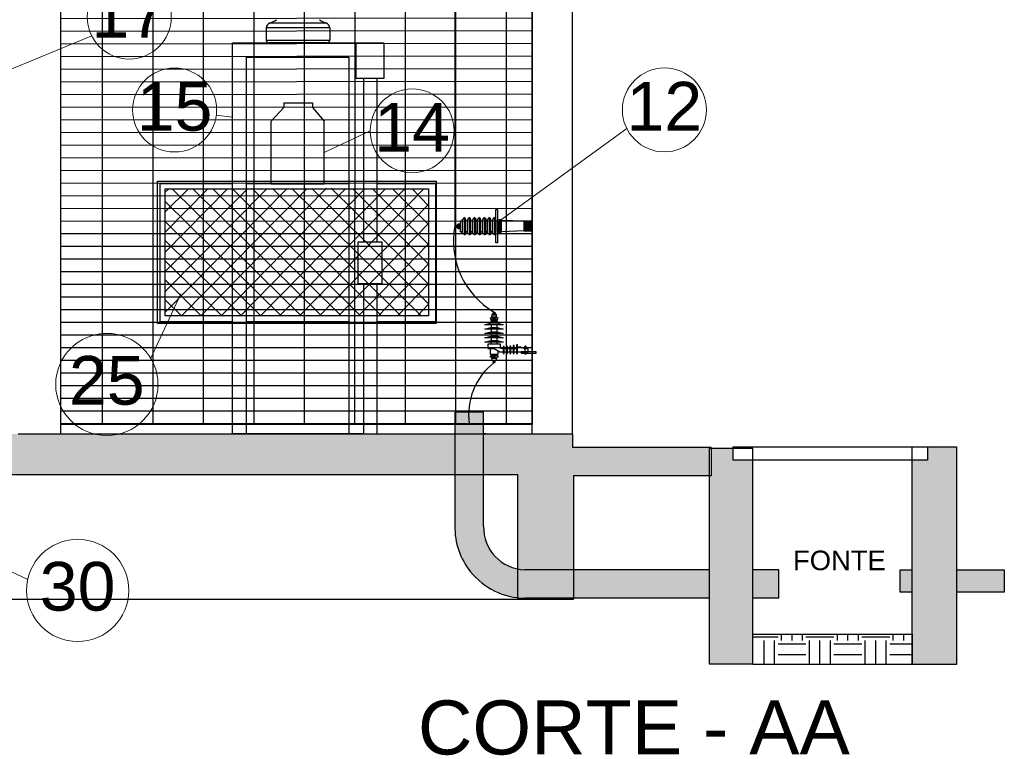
# Model space of a CAD drawing. Header units: millimetres. Extents: x 4476070 to 4476182, y -30324732 to -30324697.
# Tile 49 of 70: x 4476118.35 to 4476121.93, y -30324723.91 to -30324721.29. Entities that reach past the tile are written whole.
import ezdxf

# ---------------------------------------------------------------- set-up
doc = ezdxf.new("R2010")
doc.units = ezdxf.units.MM
doc.layers.add('BUCHA DE PASSAGEM', color=20, linetype='Continuous')
doc.layers.add('ISOLADOR TIPO PINO E SUSPENSÃO 15KV', color=151, linetype='Continuous')
doc.layers.add('EL-ARQUITETÔNICO', color=8, linetype='Continuous', lineweight=5)
doc.styles.add('ARIAL', font='arial.ttf')
doc.styles.add('PDF Arial', font='arial.ttf')

# ---------------------------------------------------------------- blocks, each defined once
blk = doc.blocks.new('PARA RAIOS')
at = {"layer": 'BUCHA DE PASSAGEM'}
for p, q in [((330.9503755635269, 99.1938004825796), (330.9446599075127, 99.19054033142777)), ((330.9446599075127, 99.19054033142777), (330.9781373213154, 99.19054033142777)), ((330.9446599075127, 99.19054033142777), (330.9446599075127, 99.16201400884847)), ((330.9446599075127, 99.18238995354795), (330.9781373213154, 99.18238995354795)), ((330.9446599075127, 99.17586965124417), (330.9781373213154, 99.17586965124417)), ((330.9609903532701, 99.18646514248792), (330.9487425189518, 99.18646514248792)), ((330.9609903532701, 99.17831476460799), (330.9487425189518, 99.17831476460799)), ((330.9609903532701, 99.17260950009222), (330.9487425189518, 99.17260950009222)), ((330.9724216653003, 99.1938004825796), (330.9503755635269, 99.1938004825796)), ((330.9609903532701, 99.19217040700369), (330.9503755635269, 99.19217040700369)), ((330.9724216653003, 99.19217040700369), (330.9609903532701, 99.19217040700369)), ((330.9748712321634, 99.18646514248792), (330.9609903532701, 99.18646514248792)), ((330.9748712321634, 99.17831476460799), (330.9609903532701, 99.17831476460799)), ((330.9748712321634, 99.17260950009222), (330.9609903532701, 99.17260950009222)), ((330.9781373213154, 99.19054033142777), (330.9724216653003, 99.1938004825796)), ((330.9781373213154, 99.19054033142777), (330.9781373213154, 99.16201400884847)), ((330.8270806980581, 99.01530720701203), (330.9168981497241, 99.04301849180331)), ((330.9087329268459, 99.11474181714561), (330.9030172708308, 99.11066662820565)), ((330.9030172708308, 99.11066662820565), (330.9128155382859, 99.09110572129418)), ((330.9168981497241, 99.09681098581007), (330.9087329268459, 99.11474181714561)), ((330.9128155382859, 99.09110572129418), (330.9209807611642, 99.08703053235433)), ((331.0104226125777, 99.07323764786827), (330.9128155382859, 99.07323764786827)), ((330.9128155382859, 99.07323764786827), (330.9128155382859, 99.05931924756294)), ((330.9128155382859, 99.05931924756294), (331.0104226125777, 99.05931924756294)), ((331.0065359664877, 99.12641226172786), (330.9168981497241, 99.12641226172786)), ((330.9168981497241, 99.12641226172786), (330.9168981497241, 99.1204470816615)), ((330.9168981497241, 99.1204470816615), (331.0065359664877, 99.1204470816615)), ((330.9250633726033, 99.09110572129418), (330.9168981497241, 99.09681098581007)), ((330.9168981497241, 99.05931924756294), (330.9168981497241, 99.04301849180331)), ((330.9168981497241, 99.04301849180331), (330.9609903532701, 99.04301849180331)), ((330.9209807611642, 99.08703053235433), (330.9609903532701, 99.08703053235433)), ((330.9609903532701, 99.09110572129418), (330.9250633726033, 99.09110572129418)), ((330.9964143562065, 99.16275813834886), (330.9266964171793, 99.16275813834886)), ((330.9266964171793, 99.16275813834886), (330.9266964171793, 99.12696738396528)), ((330.9266964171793, 99.15875385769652), (330.9961008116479, 99.15875385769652)), ((330.9266964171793, 99.13022753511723), (330.9961008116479, 99.13022753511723)), ((330.9266964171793, 99.12696738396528), (330.9964143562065, 99.12696738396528)), ((330.9446599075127, 99.16853431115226), (330.9781373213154, 99.16853431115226)), ((330.9446599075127, 99.1204470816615), (330.9446599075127, 99.09110572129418)), ((330.9446599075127, 99.11474181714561), (330.9781373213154, 99.11474181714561)), ((330.9446599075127, 99.1065914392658), (330.9781373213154, 99.1065914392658)), ((330.9446599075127, 99.10088617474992), (330.9781373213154, 99.10088617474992)), ((330.9446599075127, 99.08703053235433), (330.9446599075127, 99.07317488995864)), ((330.9446599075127, 99.0788801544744), (330.9781373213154, 99.0788801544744)), ((330.9609903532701, 99.1644591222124), (330.9487425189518, 99.1644591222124)), ((330.9487425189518, 99.11881700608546), (330.9609903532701, 99.11881700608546)), ((330.9487425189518, 99.11066662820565), (330.9609903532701, 99.11066662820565)), ((330.9487425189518, 99.10251625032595), (330.9609903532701, 99.10251625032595)), ((330.9487425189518, 99.09681098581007), (330.9609903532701, 99.09681098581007)), ((330.9609903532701, 99.08295534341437), (330.9487425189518, 99.08295534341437)), ((330.9609903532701, 99.07480496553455), (330.9487425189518, 99.07480496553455)), ((330.9748712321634, 99.1644591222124), (330.9609903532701, 99.1644591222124)), ((330.9609903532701, 99.11881700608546), (330.9748712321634, 99.11881700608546)), ((330.9609903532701, 99.11066662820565), (330.9748712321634, 99.11066662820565)), ((330.9609903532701, 99.10251625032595), (330.9748712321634, 99.10251625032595)), ((330.9609903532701, 99.09681098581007), (330.9748712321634, 99.09681098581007)), ((330.9985503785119, 99.09110572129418), (330.9609903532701, 99.09110572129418)), ((330.9609903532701, 99.08703053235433), (331.0042660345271, 99.08703053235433)), ((330.9748712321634, 99.08295534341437), (330.9609903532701, 99.08295534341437)), ((330.9748712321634, 99.07480496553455), (330.9609903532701, 99.07480496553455)), ((330.9609903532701, 99.04301849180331), (331.0042660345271, 99.04301849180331)), ((330.9781373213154, 99.1204470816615), (330.9781373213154, 99.09110572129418)), ((330.9781373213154, 99.08703053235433), (330.9781373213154, 99.07317488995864)), ((330.9964143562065, 99.12696738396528), (330.9964143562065, 99.16275813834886)), ((331.0067156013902, 99.09681098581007), (330.9985503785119, 99.09110572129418)), ((331.0042660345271, 99.08703053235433), (331.0107982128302, 99.09110572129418)), ((331.0042660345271, 99.04301849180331), (331.0042660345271, 99.05931924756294)), ((331.0042660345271, 99.04301849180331), (331.0957165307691, 99.01530720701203)), ((331.0065359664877, 99.1204470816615), (331.0065359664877, 99.12641226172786)), ((331.0140643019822, 99.11474181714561), (331.0067156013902, 99.09681098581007)), ((331.0104226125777, 99.05931924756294), (331.0104226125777, 99.07323764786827)), ((331.0107982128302, 99.09110572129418), (331.0205964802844, 99.11066662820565)), ((331.0205964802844, 99.11066662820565), (331.0140643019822, 99.11474181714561)), ((330.9609903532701, 99.01530720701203), (330.8270806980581, 99.01530720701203)), ((330.8270806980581, 98.95336433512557), (330.9168981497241, 98.9778154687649)), ((330.9609903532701, 98.95336433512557), (330.8270806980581, 98.95336433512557)), ((330.8270806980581, 98.88816131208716), (330.9168981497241, 98.91342748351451)), ((330.9609903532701, 98.88816131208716), (330.8270806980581, 98.88816131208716)), ((330.9168981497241, 99.01530720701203), (330.9168981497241, 98.9778154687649)), ((330.9168981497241, 98.9778154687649), (330.9609903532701, 98.9778154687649)), ((330.9168981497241, 98.95336433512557), (330.9168981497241, 98.91342748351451)), ((330.9168981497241, 98.91342748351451), (330.9609903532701, 98.91342748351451)), ((330.9168981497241, 98.88816131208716), (330.9168981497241, 98.84985453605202)), ((331.0957165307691, 99.01530720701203), (330.9609903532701, 99.01530720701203)), ((330.9609903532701, 98.9778154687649), (331.0042660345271, 98.9778154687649)), ((331.0957165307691, 98.95336433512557), (330.9609903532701, 98.95336433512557)), ((330.9609903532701, 98.91342748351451), (331.0042660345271, 98.91342748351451)), ((331.0957165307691, 98.88816131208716), (330.9609903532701, 98.88816131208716)), ((331.0042660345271, 98.9778154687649), (331.0042660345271, 99.01530720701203)), ((331.0042660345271, 98.9778154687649), (331.0957165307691, 98.95336433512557)), ((331.0042660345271, 98.91342748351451), (331.0042660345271, 98.95336433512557)), ((331.0042660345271, 98.91342748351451), (331.0957165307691, 98.88816131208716)), ((331.0042660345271, 98.84985453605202), (331.0042660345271, 98.88816131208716)), ((330.8270806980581, 98.82458836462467), (330.9168981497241, 98.84985453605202)), ((330.9609903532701, 98.82458836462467), (330.8270806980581, 98.82458836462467)), ((330.8270806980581, 98.76101541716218), (330.9168981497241, 98.78628158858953)), ((330.9609903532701, 98.76101541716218), (330.8270806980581, 98.76101541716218)), ((330.9168981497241, 98.84985453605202), (330.9609903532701, 98.84985453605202)), ((330.9168981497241, 98.82458836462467), (330.9168981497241, 98.78628158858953)), ((330.9168981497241, 98.78628158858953), (330.9609903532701, 98.78628158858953)), ((330.9168981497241, 98.73248909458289), (330.9168981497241, 98.76101541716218)), ((330.9609903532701, 98.84985453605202), (331.0042660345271, 98.84985453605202)), ((331.0957165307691, 98.82458836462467), (330.9609903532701, 98.82458836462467)), ((330.9609903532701, 98.78628158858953), (331.0042660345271, 98.78628158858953)), ((331.0957165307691, 98.76101541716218), (330.9609903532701, 98.76101541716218)), ((331.0042660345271, 98.84985453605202), (331.0957165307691, 98.82458836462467)), ((331.0042660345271, 98.78628158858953), (331.0042660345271, 98.82458836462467)), ((331.0042660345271, 98.78628158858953), (331.0957165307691, 98.76101541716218)), ((331.0042660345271, 98.73248909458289), (331.0042660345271, 98.76101541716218)), ((331.0540738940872, 98.73248909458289), (330.86872333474, 98.73248909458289)), ((330.86872333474, 98.66891614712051), (330.9609903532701, 98.66891614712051)), ((330.9030172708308, 98.66891614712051), (330.9030172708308, 98.58578229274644)), ((330.9609903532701, 98.66891614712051), (331.0426425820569, 98.62327403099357)), ((331.0205964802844, 98.58578229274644), (331.0205964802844, 98.63549959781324)), ((331.0426425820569, 98.62327403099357), (331.094083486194, 98.62327403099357)), ((331.0540738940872, 98.66891614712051), (331.0540738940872, 98.73248909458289)), ((331.094083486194, 98.66891614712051), (331.0540738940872, 98.66891614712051)), ((331.1060357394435, 98.69696974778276), (331.094083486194, 98.69696974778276)), ((331.094083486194, 98.69696974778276), (331.094083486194, 98.59556274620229)), ((331.1060357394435, 98.59556274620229), (331.1060357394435, 98.69696974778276)), ((331.1063313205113, 98.66891614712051), (331.1422583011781, 98.66891614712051)), ((331.1063313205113, 98.62327403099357), (331.1422583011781, 98.62327403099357)), ((331.1542105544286, 98.6989584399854), (331.1422583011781, 98.6989584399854)), ((331.1422583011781, 98.6989584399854), (331.1422583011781, 98.59556274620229)), ((331.1536896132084, 98.66891614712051), (331.1920661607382, 98.66891614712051)), ((331.1536896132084, 98.62327403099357), (331.1920661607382, 98.62327403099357)), ((331.1542105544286, 98.59556274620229), (331.1542105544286, 98.6989584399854)), ((331.2060090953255, 98.70492451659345), (331.1920661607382, 98.70492451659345)), ((331.1920661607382, 98.70492451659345), (331.1920661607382, 98.59556274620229)), ((331.2059470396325, 98.66891614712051), (331.2394244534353, 98.66891614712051)), ((331.2059470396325, 98.62327403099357), (331.2394244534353, 98.62327403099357)), ((331.2060090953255, 98.59556274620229), (331.2060090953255, 98.70492451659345)), ((331.2533673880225, 98.71287928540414), (331.2394244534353, 98.71287928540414)), ((331.2394244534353, 98.71287928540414), (331.2394244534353, 98.59556274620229)), ((331.2533053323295, 98.66891614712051), (331.2892323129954, 98.66891614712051)), ((331.2533053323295, 98.62327403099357), (331.2892323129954, 98.62327403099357)), ((331.2533673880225, 98.59556274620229), (331.2533673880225, 98.71287928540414)), ((331.3031768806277, 98.72282274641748), (331.2892323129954, 98.72282274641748)), ((331.2892323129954, 98.72282274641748), (331.2892323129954, 98.59556274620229)), ((331.3031131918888, 98.69499735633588), (331.3447558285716, 98.69499735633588)), ((331.3031131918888, 98.62327403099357), (331.4566193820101, 98.62327403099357)), ((331.3031768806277, 98.59556274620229), (331.3031768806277, 98.72282274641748)), ((331.3447558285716, 98.69499735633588), (331.4068115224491, 98.66565599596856)), ((331.4762159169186, 98.6191988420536), (331.3570036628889, 98.6191988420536)), ((331.3570036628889, 98.6191988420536), (331.3570036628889, 98.60371312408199)), ((331.3570036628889, 98.60371312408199), (331.5758316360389, 98.60371312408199)), ((331.3904810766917, 98.6754364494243), (331.448454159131, 98.6754364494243)), ((331.3945636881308, 98.68521690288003), (331.3970132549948, 98.68929209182)), ((331.3945636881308, 98.6754364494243), (331.3945636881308, 98.68521690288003)), ((331.3970132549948, 98.68929209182), (331.4010958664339, 98.68929209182)), ((331.3986462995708, 98.60126801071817), (331.4108941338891, 98.59148755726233)), ((331.4010958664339, 98.68929209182), (331.4166097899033, 98.68929209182)), ((331.4051784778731, 98.68929209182), (331.4027289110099, 98.68929209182)), ((331.4068115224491, 98.68521690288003), (331.4051784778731, 98.68929209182)), ((331.4084445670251, 98.68929209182), (331.4068115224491, 98.68521690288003)), ((331.4068115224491, 98.6754364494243), (331.4068115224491, 98.68521690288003)), ((331.4566193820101, 98.66565599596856), (331.4068115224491, 98.66565599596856)), ((331.4068115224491, 98.66565599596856), (331.4068115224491, 98.62327403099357)), ((331.4108941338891, 98.69744246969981), (331.4084445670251, 98.69907254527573)), ((331.4084445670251, 98.69907254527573), (331.4108941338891, 98.69907254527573)), ((331.4108941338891, 98.69499735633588), (331.4084445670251, 98.69499735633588)), ((331.4084445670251, 98.69499735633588), (331.4108941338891, 98.69336728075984)), ((331.4108941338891, 98.69092216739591), (331.4084445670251, 98.69092216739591)), ((331.4084445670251, 98.69092216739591), (331.4108941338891, 98.68929209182)), ((331.4108941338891, 98.68929209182), (331.4084445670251, 98.68929209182)), ((331.4125271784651, 98.70314773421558), (331.4108941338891, 98.70070262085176)), ((331.4108941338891, 98.70070262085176), (331.4108941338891, 98.69907254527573)), ((331.4166097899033, 98.69907254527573), (331.4108941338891, 98.69907254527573)), ((331.4108941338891, 98.69907254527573), (331.4264080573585, 98.69092216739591)), ((331.4108941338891, 98.69907254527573), (331.4125271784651, 98.69907254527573)), ((331.4108941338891, 98.69499735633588), (331.4108941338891, 98.69744246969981)), ((331.4264080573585, 98.68929209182), (331.4108941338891, 98.69744246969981)), ((331.4247750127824, 98.68929209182), (331.4108941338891, 98.69499735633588)), ((331.4108941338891, 98.69336728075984), (331.4108941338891, 98.69092216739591)), ((331.4206924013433, 98.68929209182), (331.4108941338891, 98.69336728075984)), ((331.4149767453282, 98.68929209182), (331.4108941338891, 98.69092216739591)), ((331.4108941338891, 98.68929209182), (331.4108941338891, 98.68929209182)), ((331.4125271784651, 98.68929209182), (331.4108941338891, 98.68929209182)), ((331.4166097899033, 98.70314773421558), (331.4125271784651, 98.70314773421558)), ((331.4125271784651, 98.69907254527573), (331.4264080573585, 98.69336728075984)), ((331.4247750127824, 98.70314773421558), (331.4166097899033, 98.70314773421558)), ((331.4264080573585, 98.69499735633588), (331.4166097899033, 98.69907254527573)), ((331.4166097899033, 98.69907254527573), (331.4264080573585, 98.69907254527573)), ((331.4166097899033, 98.68929209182), (331.4370228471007, 98.68929209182)), ((331.4264080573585, 98.69744246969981), (331.4206924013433, 98.69907254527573)), ((331.4247750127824, 98.70070262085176), (331.4247750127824, 98.70314773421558)), ((331.4264080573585, 98.70070262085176), (331.4247750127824, 98.70070262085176)), ((331.4288576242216, 98.68929209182), (331.4247750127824, 98.68929209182)), ((331.4264080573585, 98.69907254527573), (331.4264080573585, 98.70070262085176)), ((331.4264080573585, 98.69744246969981), (331.4264080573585, 98.69907254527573)), ((331.4264080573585, 98.69907254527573), (331.4288576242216, 98.69907254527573)), ((331.4264080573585, 98.69499735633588), (331.4264080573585, 98.69744246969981)), ((331.4264080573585, 98.69336728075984), (331.4264080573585, 98.69499735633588)), ((331.4264080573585, 98.69092216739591), (331.4264080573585, 98.69336728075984)), ((331.4264080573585, 98.69336728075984), (331.4288576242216, 98.69336728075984)), ((331.4264080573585, 98.69092216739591), (331.4264080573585, 98.68929209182)), ((331.4264080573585, 98.68929209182), (331.4288576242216, 98.68929209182)), ((331.4264080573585, 98.68929209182), (331.4264080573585, 98.68929209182)), ((331.4264080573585, 98.59148755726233), (331.4386558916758, 98.60126801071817)), ((331.4329402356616, 98.68929209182), (331.4288576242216, 98.68929209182)), ((331.4288576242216, 98.68929209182), (331.4288576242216, 98.68521690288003)), ((331.4288576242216, 98.68521690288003), (331.4288576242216, 98.68929209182)), ((331.4288576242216, 98.6754364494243), (331.4288576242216, 98.68521690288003)), ((331.4370228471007, 98.68929209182), (331.4386558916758, 98.68929209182)), ((331.4386558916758, 98.68929209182), (331.4402889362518, 98.68521690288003)), ((331.4402889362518, 98.68521690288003), (331.4402889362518, 98.6754364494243)), ((331.448454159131, 98.6754364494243), (331.448454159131, 98.66728607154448)), ((331.4566193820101, 98.62327403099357), (331.4566193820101, 98.66565599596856)), ((331.5758316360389, 98.6191988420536), (331.4762159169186, 98.6191988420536)), ((331.5758316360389, 98.60371312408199), (331.5758316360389, 98.6191988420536)), ((330.9030172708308, 98.58578229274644), (331.0205964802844, 98.58578229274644)), ((330.9030172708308, 98.54829055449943), (330.9128155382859, 98.56948153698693)), ((330.9087329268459, 98.5458454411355), (330.9030172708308, 98.54829055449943)), ((330.9168981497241, 98.56214619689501), (330.9087329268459, 98.5458454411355)), ((330.9128155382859, 98.56948153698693), (330.9209807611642, 98.57355672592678)), ((330.9250633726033, 98.5678514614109), (330.9168981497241, 98.56214619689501)), ((331.0065359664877, 98.5395850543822), (330.9168981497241, 98.5395850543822)), ((330.9168981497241, 98.5395850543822), (330.9168981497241, 98.53361987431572)), ((330.9168981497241, 98.53361987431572), (331.0065359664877, 98.53361987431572)), ((330.9209807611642, 98.57355672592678), (330.9609903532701, 98.57355672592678)), ((330.9609903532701, 98.5678514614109), (330.9250633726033, 98.5678514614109)), ((330.9964143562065, 98.53237531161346), (330.9266964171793, 98.53237531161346)), ((330.9266964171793, 98.53237531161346), (330.9266964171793, 98.49857324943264)), ((330.9266964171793, 98.52791460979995), (330.9961008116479, 98.52791460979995)), ((330.9266964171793, 98.50020332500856), (330.9961008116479, 98.50020332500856)), ((330.9266964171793, 98.49857324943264), (330.9964143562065, 98.49857324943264)), ((330.9446599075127, 98.57355672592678), (330.9446599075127, 98.58578229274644)), ((330.9446599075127, 98.58007702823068), (330.9781373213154, 98.58007702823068)), ((330.9446599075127, 98.54014017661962), (330.9446599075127, 98.5678514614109)), ((330.9446599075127, 98.55970108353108), (330.9781373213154, 98.55970108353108)), ((330.9446599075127, 98.55399581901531), (330.9781373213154, 98.55399581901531)), ((330.9446599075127, 98.5458454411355), (330.9781373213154, 98.5458454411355)), ((330.9446599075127, 98.49857324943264), (330.9446599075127, 98.47004692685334)), ((330.9446599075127, 98.49205294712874), (330.9781373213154, 98.49205294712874)), ((330.9446599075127, 98.48471760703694), (330.9781373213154, 98.48471760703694)), ((330.9446599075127, 98.47819730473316), (330.9781373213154, 98.47819730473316)), ((330.9446599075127, 98.47004692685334), (330.9503755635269, 98.46434166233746)), ((330.9446599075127, 98.47004692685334), (330.9781373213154, 98.47004692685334)), ((330.9487425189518, 98.58578229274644), (330.9609903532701, 98.58578229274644)), ((330.9487425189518, 98.57763191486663), (330.9609903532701, 98.57763191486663)), ((330.9487425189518, 98.56377627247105), (330.9609903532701, 98.56377627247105)), ((330.9487425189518, 98.55562589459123), (330.9609903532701, 98.55562589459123)), ((330.9487425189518, 98.54992063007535), (330.9609903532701, 98.54992063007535)), ((330.9609903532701, 98.54177025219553), (330.9487425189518, 98.54177025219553)), ((330.9487425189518, 98.4961281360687), (330.9609903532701, 98.4961281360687)), ((330.9487425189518, 98.48797775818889), (330.9609903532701, 98.48797775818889)), ((330.9487425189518, 98.48227249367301), (330.9609903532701, 98.48227249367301)), ((330.9487425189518, 98.4741221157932), (330.9609903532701, 98.4741221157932)), ((330.9609903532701, 98.46841685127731), (330.9503755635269, 98.46841685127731)), ((330.9503755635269, 98.46434166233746), (330.9724216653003, 98.46434166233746)), ((330.9609903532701, 98.58578229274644), (330.9748712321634, 98.58578229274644)), ((330.9609903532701, 98.57763191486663), (330.9748712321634, 98.57763191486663)), ((330.9609903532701, 98.57355672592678), (331.0042660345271, 98.57355672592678)), ((330.9985503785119, 98.5678514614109), (330.9609903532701, 98.5678514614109)), ((330.9609903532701, 98.56377627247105), (330.9748712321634, 98.56377627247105)), ((330.9609903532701, 98.55562589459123), (330.9748712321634, 98.55562589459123)), ((330.9609903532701, 98.54992063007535), (330.9748712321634, 98.54992063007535)), ((330.9748712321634, 98.54177025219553), (330.9609903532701, 98.54177025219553)), ((330.9609903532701, 98.4961281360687), (330.9748712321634, 98.4961281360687)), ((330.9609903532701, 98.48797775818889), (330.9748712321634, 98.48797775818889)), ((330.9609903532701, 98.48227249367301), (330.9748712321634, 98.48227249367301)), ((330.9609903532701, 98.4741221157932), (330.9748712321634, 98.4741221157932)), ((330.9724216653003, 98.46841685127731), (330.9609903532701, 98.46841685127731)), ((330.9724216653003, 98.46434166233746), (330.9781373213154, 98.47004692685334)), ((330.9781373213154, 98.57355672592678), (330.9781373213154, 98.58578229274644)), ((330.9781373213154, 98.54014017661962), (330.9781373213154, 98.5678514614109)), ((330.9781373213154, 98.47004692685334), (330.9781373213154, 98.49857324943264)), ((330.9964143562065, 98.49857324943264), (330.9964143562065, 98.53237531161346)), ((331.0067156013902, 98.56214619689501), (330.9985503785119, 98.5678514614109)), ((331.0042660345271, 98.57355672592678), (331.0107982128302, 98.56948153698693)), ((331.0065359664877, 98.53361987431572), (331.0065359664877, 98.5395850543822)), ((331.0140643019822, 98.5458454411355), (331.0067156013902, 98.56214619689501)), ((331.0107982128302, 98.56948153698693), (331.0205964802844, 98.54829055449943)), ((331.0205964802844, 98.54829055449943), (331.0140643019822, 98.5458454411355)), ((331.094083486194, 98.59556274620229), (331.1060357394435, 98.59556274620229)), ((331.1422583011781, 98.59556274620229), (331.1542105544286, 98.59556274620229)), ((331.1920661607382, 98.59556274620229), (331.2060090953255, 98.59556274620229)), ((331.2394244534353, 98.59556274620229), (331.2533673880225, 98.59556274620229)), ((331.2892323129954, 98.59556274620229), (331.3031768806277, 98.59556274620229)), ((331.4108941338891, 98.59148755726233), (331.4264080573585, 98.59148755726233))]:
    blk.add_line(p, q, dxfattribs=at)
blk.add_lwpolyline([(330.86872333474, 98.73248909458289), (330.86872333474, 98.66891614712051)], dxfattribs=at)

msp = doc.modelspace()

# ---------------------------------------------------------------- hatches: boundary and pattern name
at = {"true_color": 0x000000}
h = msp.add_hatch(dxfattribs=at)
h.set_pattern_fill('AR-CONC', color=18, scale=0.0006999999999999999)
h.set_pattern_definition([(49.99999999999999, (-14.41646543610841, -13.54710285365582), (0.1275292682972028, -0.01115735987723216), [0.013335, -0.146685]), (355, (-14.41646543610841, -13.54710285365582), (-0.02467039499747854, 0.1337397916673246), [0.010668, -0.117348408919]), (100.4514447, (-14.40583803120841, -13.54803263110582), (0.1028588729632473, 0.1225824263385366), [0.01133300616, -0.12466317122]), (46.18420000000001, (-14.41646543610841, -13.51154285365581), (0.1897553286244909, -0.029429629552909), [0.0200025, -0.2200275]), (96.63555760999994, (-14.40065250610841, -13.51399530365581), (0.1661828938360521, 0.1731982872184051), [0.016999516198, -0.186994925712]), (351.1841511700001, (-14.41646543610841, -13.51154285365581), (0.1661828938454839, 0.1731982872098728), [0.016001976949, -0.176021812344]), (21, (-14.39868543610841, -13.52043285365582), (0.1061300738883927, -0.07158563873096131), [0.013335, -0.146685]), (326.0000000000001, (-14.39868543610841, -13.52043285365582), (0.04326141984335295, 0.1289315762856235), [0.010668, -0.117348]), (71.45144499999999, (-14.38984126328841, -13.52639832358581), (0.1493914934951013, 0.05734593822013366), [0.01133300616, -0.12466295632]), (37.50000000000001, (-14.41646543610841, -13.54710285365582), (0.002162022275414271, 0.05918852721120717), [0, -0.1159256, 0, -0.119126, 0, -0.1177925]), (7.499999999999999, (-14.41646543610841, -13.54710285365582), (0.04677376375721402, 0.07012640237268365), [0, -0.06791959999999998, 0, -0.1132586, 0, -0.0448945]), (327.5, (-14.45611483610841, -13.54710285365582), (0.09491341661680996, -0.00401012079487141), [0, -0.04444999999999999, 0, -0.138684, 0, -0.184023]), (317.5, (-14.47389483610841, -13.54710285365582), (0.1036904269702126, 0.01779854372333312), [0, -0.05778499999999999, 0, -0.09210039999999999, 0, -0.130683])])
h.paths.add_polyline_path([(4476114.165919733, -30324722.80989517), (4476114.165919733, -30324722.7961372), (4476114.157542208, -30324722.7961372), (4476114.005245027, -30324722.7961372), (4476114.005245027, -30324722.84473463), (4476113.501762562, -30324722.84473463), (4476113.501762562, -30324722.94837536), (4476114.006818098, -30324722.94837536), (4476114.006818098, -30324722.96833315), (4476114.016372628, -30324722.96833315, 0.4142135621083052)])
h.paths.add_polyline_path([(4476114.213397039, -30324722.9760969, -0.2226329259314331), (4476114.016372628, -30324723.07205958), (4476114.006818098, -30324723.07205958), (4476114.006818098, -30324723.39714896), (4476114.213397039, -30324723.39714896)])
h.paths.add_polyline_path([(4476118.061542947, -30324722.7961372), (4476116.362629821, -30324722.7961372), (4476116.323510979, -30324722.7961372), (4476116.068654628, -30324722.7961372), (4476114.270725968, -30324722.7961372), (4476114.270725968, -30324722.80989517, -0.1373940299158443), (4476114.235184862, -30324722.94460473), (4476118.061542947, -30324722.94460473)])
h.paths.add_polyline_path([(4476119.93067724, -30324722.7961372), (4476118.342308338, -30324722.7961372), (4476118.061542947, -30324722.7961372), (4476118.061542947, -30324722.94460473), (4476119.93067724, -30324722.94460473)])
h.paths.add_polyline_path([(4476120.856420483, -30324722.8451798), (4476120.359280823, -30324722.8451798), (4476120.359280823, -30324722.7961372), (4476120.035483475, -30324722.7961372), (4476120.035483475, -30324722.94460473), (4476120.159320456, -30324722.94460473), (4476120.159320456, -30324723.28739554, 0.04206364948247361), (4476120.18503058, -30324723.29031159), (4476120.362594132, -30324723.29031159), (4476120.362594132, -30324722.94815304), (4476120.856420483, -30324722.94815304)])
h.paths.add_polyline_path([(4476121.014838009, -30324722.89194703), (4476120.944018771, -30324722.89194703), (4476120.944018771, -30324722.84911766), (4476120.863518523, -30324722.84911766), (4476120.863518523, -30324722.94815304), (4476120.856420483, -30324722.94815304), (4476120.856420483, -30324723.63309868), (4476121.014838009, -30324723.63309868), (4476121.014838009, -30324723.52509395)])
h.paths.add_polyline_path([(4476121.756588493, -30324722.84352997), (4476121.650365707, -30324722.84352997), (4476121.650365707, -30324722.89194703), (4476121.59445578, -30324722.89194703), (4476121.59445578, -30324723.63496124), (4476121.756588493, -30324723.63496124)])
h.paths.add_polyline_path([(4476120.359280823, -30324719.63731797), (4476120.359280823, -30324719.54441171), (4476113.801427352, -30324719.67677375), (4476113.801427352, -30324719.76968001)])
at = {"true_color": 0x000000, "transparency": 33554508}
h = msp.add_hatch(dxfattribs=at)
h.set_pattern_fill('GRATE', color=18, scale=0.058)
h.set_pattern_definition([(0, (-6.382445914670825, -15.46672412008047), (0, 0.0460375), []), (90, (-6.382445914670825, -15.46672412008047), (-0.18415, 1.127593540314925e-17), [])])
h.paths.add_polyline_path([(4476118.497550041, -30324722.76152899), (4476120.212207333, -30324722.76152899), (4476120.212207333, -30324719.64440025), (4476118.498248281, -30324719.67899437)])
at = {"true_color": 0x636466, "transparency": 33554493}
h = msp.add_hatch(color=251, dxfattribs=at)
h.dxf.hatch_style = 1
h.paths.add_polyline_path([(4476114.213397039, -30324722.9760969), (4476114.213397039, -30324722.94460473), (4476114.235184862, -30324722.94460473, 0.137394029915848), (4476114.270725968, -30324722.80989517), (4476114.270725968, -30324722.7961372), (4476114.184743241, -30324722.7961372), (4476114.184743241, -30324721.78440819), (4476114.165919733, -30324721.78440819), (4476114.165919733, -30324722.80989517, -0.414213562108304), (4476114.016372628, -30324722.96833315), (4476113.407948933, -30324722.96833315), (4476113.407948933, -30324723.07205958), (4476114.016372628, -30324723.07205958, 0.222632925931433)])
h.paths.add_polyline_path([(4476114.270725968, -30324721.78440819), (4476114.184743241, -30324721.78440819), (4476114.184743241, -30324722.7961372), (4476114.270725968, -30324722.7961372)], flags=17)
h.paths.add_polyline_path([(4476120.035483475, -30324722.94460473), (4476119.93067724, -30324722.94460473), (4476119.93067724, -30324723.13187361, 0.1754051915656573), (4476119.988006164, -30324723.29807535, 0.1965874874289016), (4476120.159320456, -30324723.39236405), (4476120.159320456, -30324723.28739554, -0.3657768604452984), (4476120.035483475, -30324723.13187361)])
h.paths.add_polyline_path([(4476120.035483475, -30324722.7961372), (4476119.93067724, -30324722.7961372), (4476119.93067724, -30324722.94460473), (4476120.035483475, -30324722.94460473)])
h.paths.add_polyline_path([(4476120.035483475, -30324722.76152899), (4476119.93067724, -30324722.76152899), (4476119.93067724, -30324722.7961372), (4476120.035483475, -30324722.7961372)])
h.paths.add_polyline_path([(4476120.035483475, -30324722.71737478), (4476119.93067724, -30324722.71737478), (4476119.93067724, -30324722.76152899), (4476120.035483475, -30324722.76152899)])
h.paths.add_polyline_path([(4476120.856420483, -30324723.29031159), (4476120.362594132, -30324723.29031159), (4476120.362594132, -30324723.39403802), (4476120.856420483, -30324723.39403802)])
h.paths.add_polyline_path([(4476120.362594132, -30324723.29031159), (4476120.18503058, -30324723.29031159, -0.0420636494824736), (4476120.159320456, -30324723.28739554), (4476120.159320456, -30324723.39236405, 0.02495331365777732), (4476120.185030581, -30324723.39403802), (4476120.362594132, -30324723.39403802)])
h.paths.add_polyline_path([(4476121.109269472, -30324723.29031159), (4476121.014838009, -30324723.29031159), (4476121.014838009, -30324723.39403802), (4476121.109269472, -30324723.39403802)])
h.paths.add_polyline_path([(4476121.59445578, -30324723.29031159), (4476121.551743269, -30324723.29031159), (4476121.551743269, -30324723.37224523), (4476121.59445578, -30324723.37224523)])
h.paths.add_polyline_path([(4476121.930085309, -30324723.29031159), (4476121.756588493, -30324723.29031159), (4476121.756588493, -30324723.37224523), (4476121.930085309, -30324723.37224523)])
h = msp.add_hatch()
h.set_pattern_fill('EARTH', color=256, scale=0.016)
h.set_pattern_definition([(0, (-14.41646543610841, -13.54710285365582), (0.1016, 0.1016), [0.1016, -0.1016]), (0, (-14.41646543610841, -13.50900285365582), (0.1016, 0.1016), [0.1016, -0.1016]), (0, (-14.41646543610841, -13.47090285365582), (0.1016, 0.1016), [0.1016, -0.1016]), (90, (-14.40376543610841, -13.45820285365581), (-0.1016, 0.1016), [0.1016, -0.1016]), (90, (-14.36566543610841, -13.45820285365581), (-0.1016, 0.1016), [0.1016, -0.1016]), (90, (-14.32756543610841, -13.45820285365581), (-0.1016, 0.1016), [0.1016, -0.1016])])
h.paths.add_polyline_path([(4476121.014838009, -30324723.52509395), (4476121.014838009, -30324723.63496124), (4476121.59445578, -30324723.63496124), (4476121.59445578, -30324723.52509395)])

# ---------------------------------------------------------------- linework, layer by layer
at = {"color": 18, "true_color": 0x000000}
for p, q in [((4476120.359280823, -30324722.7961372), (4476120.359280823, -30324719.54441171)), ((4476120.212207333, -30324722.7961372), (4476120.212207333, -30324719.64440025)), ((4476118.497550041, -30324722.7961372), (4476118.497550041, -30324719.67900846)), ((4476119.64737688, -30324721.50220121), (4476119.64737688, -30324722.09765029)), ((4476119.262805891, -30324721.65780202), (4476119.308971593, -30324721.60762136)), ((4476119.308971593, -30324721.59098757), (4476119.412226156, -30324721.59098757)), ((4476119.308971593, -30324721.59098757), (4476119.308971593, -30324721.60762136)), ((4476119.412226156, -30324721.59098757), (4476119.412226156, -30324721.60762136)), ((4476119.412226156, -30324721.60762136), (4476119.454746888, -30324721.65780202)), ((4476119.262805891, -30324721.88549479), (4476119.262805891, -30324721.65780202)), ((4476119.454746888, -30324721.88549479), (4476119.454746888, -30324721.65780202)), ((4476119.262805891, -30324721.88549479), (4476119.454746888, -30324721.88549479)), ((4476119.64737688, -30324722.24790219), (4476119.64737688, -30324722.7961372)), ((4476119.93067724, -30324722.71737478), (4476119.93067724, -30324723.13187361)), ((4476120.035483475, -30324722.71737478), (4476119.93067724, -30324722.71737478)), ((4476120.035483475, -30324723.1318736), (4476120.035483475, -30324722.71737478)), ((4476118.342308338, -30324722.7961372), (4476120.359280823, -30324722.7961372)), ((4476120.043861, -30324722.7961372), (4476120.035483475, -30324722.7961372)), ((4476120.359280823, -30324722.7961372), (4476120.359280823, -30324722.8451798)), ((4476120.863518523, -30324722.8451798), (4476120.359280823, -30324722.8451798)), ((4476120.863518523, -30324722.8451798), (4476120.863518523, -30324722.94815304)), ((4476120.159320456, -30324722.94460473), (4476114.213397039, -30324722.94460473)), ((4476120.159320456, -30324723.39776802), (4476120.159320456, -30324722.94460473)), ((4476120.863518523, -30324722.94815304), (4476120.362594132, -30324722.94815304)), ((4476120.362594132, -30324722.94815304), (4476120.362594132, -30324723.39776802)), ((4476120.856420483, -30324723.29031159), (4476120.18503058, -30324723.29031159)), ((4476121.109269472, -30324723.29031159), (4476121.014838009, -30324723.29031159)), ((4476121.109269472, -30324723.39403802), (4476121.109269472, -30324723.29031159)), ((4476114.006818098, -30324723.39714896), (4476120.362594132, -30324723.39776802)), ((4476120.362594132, -30324723.39776802), (4476120.159320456, -30324723.39776802)), ((4476120.856420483, -30324723.39403802), (4476120.18503058, -30324723.39403802)), ((4476121.109269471, -30324723.39403802), (4476121.014838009, -30324723.39403802))]:
    msp.add_line(p, q, dxfattribs=at)
at = {"color": 5}
msp.add_line((4476119.930460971, -30324720.90951083), (4476119.930460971, -30324722.04020838), dxfattribs=at)
at = {"color": 18, "true_color": 0x000000}
for points in [[(4476120.359280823, -30324722.73768285), (4476120.359280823, -30324719.54441171)], [(4476119.598404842, -30324722.24790219), (4476119.598404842, -30324722.7961372), (4476119.121487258, -30324722.7961372), (4476119.121487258, -30324721.37233721), (4476119.598404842, -30324721.37233721)], [(4476119.598404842, -30324721.50220121), (4476119.598404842, -30324722.09765029)], [(4476119.121487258, -30324721.88549479), (4476118.856844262, -30324721.88549479), (4476118.856844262, -30324722.38696373), (4476119.121487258, -30324722.38696373)], [(4476119.545499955, -30324721.88549479), (4476119.172052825, -30324721.88549479)], [(4476119.64737688, -30324722.38696373), (4476119.861263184, -30324722.38696373), (4476119.861263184, -30324721.88549479), (4476119.64737688, -30324721.88549479)], [(4476119.172052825, -30324722.38696373), (4476119.545499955, -30324722.38696373)], [(4476121.59445578, -30324723.37224523), (4476121.551743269, -30324723.37224523), (4476121.551743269, -30324723.29031159), (4476121.59445578, -30324723.29031159)], [(4476121.756588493, -30324723.29031159), (4476121.930085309, -30324723.29031159), (4476121.930085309, -30324723.37224523), (4476121.756588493, -30324723.37224523)]]:
    msp.add_lwpolyline(points, dxfattribs=at)
for points in [[(4476118.498248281, -30324719.67899437), (4476120.212207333, -30324719.64440025), (4476120.212207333, -30324722.76152899), (4476118.497550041, -30324722.76152899)], [(4476119.172052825, -30324721.42499634), (4476119.545499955, -30324721.42499634), (4476119.545499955, -30324722.7961372), (4476119.172052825, -30324722.7961372)], [(4476119.577499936, -30324722.24790219), (4476119.665963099, -30324722.24790219), (4476119.665963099, -30324722.09765029), (4476119.577499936, -30324722.09765029)], [(4476120.856420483, -30324723.63309868), (4476121.014838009, -30324723.63309868), (4476121.014838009, -30324722.84911766), (4476120.856420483, -30324722.84911766)], [(4476120.944018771, -30324722.84352997), (4476121.650365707, -30324722.84352997), (4476121.650365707, -30324722.89194703), (4476120.944018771, -30324722.89194703)], [(4476121.756588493, -30324723.63496124), (4476121.59445578, -30324723.63496124), (4476121.59445578, -30324722.84352997), (4476121.756588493, -30324722.84352997)], [(4476121.014838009, -30324723.52509395), (4476121.59445578, -30324723.52509395), (4476121.59445578, -30324723.63496124), (4476121.014838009, -30324723.63496124)]]:
    msp.add_lwpolyline(points, close=True, dxfattribs=at)
at = {"color": 6}
msp.add_lwpolyline([(4476119.672671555, -30324721.50220121), (4476119.571397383, -30324721.50220121), (4476119.571397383, -30324721.37233721), (4476119.672671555, -30324721.37233721)], close=True, dxfattribs=at)
at = {"color": 1}
for points in [[(4476118.848181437, -30324721.87603039), (4476119.863312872, -30324721.87603039), (4476119.863312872, -30324722.3941815), (4476118.848181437, -30324722.3941815)], [(4476118.876419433, -30324721.90426839), (4476119.835074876, -30324721.90426839), (4476119.835074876, -30324722.3659435), (4476118.876419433, -30324722.3659435)]]:
    msp.add_lwpolyline(points, close=True, dxfattribs=at)
at = {"color": 251, "lineweight": 13, "true_color": 0x626366}
for points in [[(4476118.876419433, -30324722.35311062), (4476119.320112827, -30324721.90278228)], [(4476118.876419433, -30324722.2773187), (4476119.247146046, -30324721.90332768)], [(4476118.876419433, -30324722.20466044), (4476119.17666324, -30324721.90385451)], [(4476118.876419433, -30324722.13390221), (4476119.103696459, -30324721.9043999)], [(4476118.876419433, -30324722.06112975), (4476119.030729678, -30324721.9049453)], [(4476118.876419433, -30324721.98776161), (4476118.960246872, -30324721.90547213)], [(4476118.876419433, -30324721.91596421), (4476118.887280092, -30324721.90601752)], [(4476119.37205722, -30324722.3659435), (4476118.904978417, -30324721.90588523)], [(4476118.936063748, -30324722.3659435), (4476119.393079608, -30324721.90223689)], [(4476119.445577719, -30324722.3659435), (4476118.977945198, -30324721.90533984)], [(4476119.00592459, -30324722.3659435), (4476119.463458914, -30324721.90171083)], [(4476119.516625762, -30324722.3659435), (4476119.050911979, -30324721.90479444)], [(4476119.080873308, -30324722.3659435), (4476119.533384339, -30324721.90426839)], [(4476119.587639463, -30324722.3659435), (4476119.121291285, -30324721.90426839)], [(4476119.150738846, -30324722.3659435), (4476119.603349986, -30324721.90426839)], [(4476119.663635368, -30324722.3659435), (4476119.194258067, -30324721.90372299)], [(4476119.223212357, -30324722.3659435), (4476119.67822603, -30324721.90426839)], [(4476119.734674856, -30324722.3659435), (4476119.267224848, -30324721.9031776)], [(4476119.293175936, -30324722.3659435), (4476119.748189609, -30324721.90426839)], [(4476119.808070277, -30324722.3659435), (4476119.337707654, -30324721.90265077)], [(4476119.36556786, -30324722.3659435), (4476119.818078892, -30324721.90426839)], [(4476119.835074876, -30324722.32306167), (4476119.410674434, -30324721.90210538)], [(4476119.835074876, -30324722.25043169), (4476119.481053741, -30324721.90157932)], [(4476119.835074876, -30324722.17867307), (4476119.559871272, -30324721.90426839)], [(4476119.835074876, -30324722.10704741), (4476119.630795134, -30324721.90426839)], [(4476119.835074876, -30324722.03434834), (4476119.704302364, -30324721.90426839)], [(4476119.835074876, -30324721.96557515), (4476119.77517743, -30324721.90426839)], [(4476119.298540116, -30324722.3659435), (4476118.876419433, -30324721.9499766)], [(4476119.438002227, -30324722.3659435), (4476119.835074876, -30324721.9609699)], [(4476119.225014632, -30324722.3659435), (4476118.876419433, -30324722.02265669)], [(4476119.507940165, -30324722.3659435), (4476119.835074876, -30324722.0306339)], [(4476119.154107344, -30324722.3659435), (4476118.876419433, -30324722.09228392)], [(4476119.580265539, -30324722.3659435), (4476119.835074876, -30324722.10443277)], [(4476119.082938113, -30324722.3659435), (4476118.876419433, -30324722.16579339)], [(4476119.652664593, -30324722.3659435), (4476119.835074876, -30324722.17724762)], [(4476119.007166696, -30324722.3659435), (4476118.876419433, -30324722.23573753)], [(4476119.722649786, -30324722.3659435), (4476119.835074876, -30324722.24997779)], [(4476118.93598619, -30324722.3660222), (4476118.876419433, -30324722.30814526)], [(4476119.795028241, -30324722.3659435), (4476119.835074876, -30324722.32392866)]]:
    msp.add_lwpolyline(points, dxfattribs=at)
at = {"color": 5}
for centre, radius, start, end in [((4476120.223953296, -30324722.09467637), 0.2985037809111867, 169.486335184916, 239.7455193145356), ((4476120.219243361, -30324722.72541909), 0.2386021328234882, 127.6323564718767, 188.1995224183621)]:
    msp.add_arc(centre, radius, start, end, dxfattribs=at)
at = {"color": 18, "true_color": 0x000000}
for centre, radius, start, end in [((4476120.188936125, -30324723.13577915), 0.25828841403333, 179.1336056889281, 218.9286851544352), ((4476120.18947602, -30324723.13631904), 0.154056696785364, 178.3464512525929, 268.3464512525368), ((4476120.188936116, -30324723.13577914), 0.2582884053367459, 218.9286872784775, 269.1336072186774)]:
    msp.add_arc(centre, radius, start, end, dxfattribs=at)
at = {"layer": 'BUCHA DE PASSAGEM'}
for p, q in [((4476119.939093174, -30324722.03825769), (4476119.942893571, -30324722.03825769)), ((4476119.946292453, -30324722.03544924), (4476119.94965256, -30324722.03544924)), ((4476119.958142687, -30324722.06387224), (4476119.958142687, -30324722.01709124)), ((4476119.9655949, -30324722.07314242), (4476119.9655949, -30324722.00782106)), ((4476119.969831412, -30324722.07142028), (4476119.969831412, -30324722.00954321)), ((4476119.976541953, -30324722.06387224), (4476119.976541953, -30324722.01709124)), ((4476119.983994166, -30324722.07314242), (4476119.983994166, -30324722.00782106)), ((4476119.988230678, -30324722.07142028), (4476119.988230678, -30324722.00954321)), ((4476119.99494122, -30324722.06387224), (4476119.99494122, -30324722.01709124)), ((4476120.002393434, -30324722.07314242), (4476120.002393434, -30324722.00782106)), ((4476120.006629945, -30324722.07142028), (4476120.006629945, -30324722.00954321)), ((4476120.012894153, -30324722.06387224), (4476120.012894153, -30324722.01709124)), ((4476120.020346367, -30324722.07314242), (4476120.020346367, -30324722.00782106)), ((4476120.024582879, -30324722.07142028), (4476120.024582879, -30324722.00954321)), ((4476120.031293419, -30324722.06387224), (4476120.031293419, -30324722.01709124)), ((4476120.038745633, -30324722.07314242), (4476120.038745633, -30324722.00782106)), ((4476120.042982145, -30324722.07142028), (4476120.042982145, -30324722.00954321)), ((4476120.049246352, -30324722.06387224), (4476120.049246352, -30324722.01709124)), ((4476120.056698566, -30324722.07314242), (4476120.056698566, -30324722.00782106)), ((4476120.060935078, -30324722.07142028), (4476120.060935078, -30324722.00954321)), ((4476120.06764562, -30324722.06387224), (4476120.06764562, -30324722.01709124)), ((4476120.075097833, -30324722.07314242), (4476120.075097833, -30324722.00782106)), ((4476120.079334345, -30324722.07142028), (4476120.079334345, -30324722.00954321)), ((4476120.183226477, -30324722.02165023), (4476120.100400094, -30324722.01861155)), ((4476120.100400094, -30324722.06020685), (4476120.100400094, -30324722.01861155)), ((4476120.183226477, -30324722.05714892), (4476120.183226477, -30324722.02165023)), ((4476120.187541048, -30324722.05720102), (4476120.187541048, -30324722.02159813)), ((4476120.190010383, -30324722.05720102), (4476120.190010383, -30324722.02159813)), ((4476120.194324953, -30324722.05714892), (4476120.194324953, -30324722.02165023)), ((4476120.198639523, -30324722.05720102), (4476120.198639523, -30324722.02159813)), ((4476120.201108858, -30324722.05720102), (4476120.201108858, -30324722.02159813)), ((4476120.205423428, -30324722.05714892), (4476120.205423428, -30324722.02165023)), ((4476120.209737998, -30324722.05720102), (4476120.209737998, -30324722.02159813)), ((4476120.212207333, -30324722.05720102), (4476120.212207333, -30324722.02159813)), ((4476119.939093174, -30324722.0429032), (4476119.942893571, -30324722.0429032)), ((4476119.946292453, -30324722.0405631), (4476119.94965256, -30324722.0405631)), ((4476119.946292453, -30324722.04494476), (4476119.94965256, -30324722.04494476)), ((4476120.183226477, -30324722.05714892), (4476120.100400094, -30324722.06020685))]:
    msp.add_line(p, q, dxfattribs=at)
for points in [[(4476120.079334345, -30324722.10092132), (4476120.079334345, -30324721.97953588), (4476120.085630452, -30324721.97953588), (4476120.085630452, -30324722.10092132)], [(4476119.939093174, -30324722.04349487), (4476119.939093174, -30324722.03692188), (4476119.930460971, -30324722.03692188), (4476119.930460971, -30324722.04349487)], [(4476119.942893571, -30324722.0455507), (4476119.942893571, -30324722.03505887), (4476119.939093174, -30324722.03505887), (4476119.939093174, -30324722.0455507)], [(4476119.942893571, -30324722.0491965), (4476119.942893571, -30324722.03119752), (4476119.944593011, -30324722.03119752), (4476119.944593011, -30324722.0491965)], [(4476119.944593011, -30324722.0491965), (4476119.944593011, -30324722.03119752), (4476119.946292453, -30324722.03119752), (4476119.946292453, -30324722.0491965)], [(4476119.951432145, -30324722.05994317), (4476119.951432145, -30324722.02118304), (4476119.94965256, -30324722.02118304), (4476119.94965256, -30324722.05994317)], [(4476120.085630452, -30324722.06163862), (4476120.085630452, -30324722.01641923), (4476120.092454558, -30324722.01641923), (4476120.092454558, -30324722.06163862)], [(4476120.092454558, -30324722.06414447), (4476120.092454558, -30324722.01516631), (4476120.096893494, -30324722.01516631), (4476120.096893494, -30324722.06414447)], [(4476120.096893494, -30324722.06277062), (4476120.096893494, -30324722.01604778), (4476120.098170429, -30324722.01604778), (4476120.098170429, -30324722.06277062)]]:
    msp.add_lwpolyline(points, close=True, dxfattribs=at)
for centre, radius, start, end in [((4476119.951878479, -30324722.01513855), 0.006561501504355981, 266.099553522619, 342.6865887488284), ((4476119.977699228, -30324722.0251821), 0.02116412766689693, 124.8846840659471, 157.5243293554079), ((4476119.970277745, -30324722.01513855), 0.006561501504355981, 266.099553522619, 342.6865887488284), ((4476119.996098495, -30324722.0251821), 0.02116412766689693, 124.8846840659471, 157.5243293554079), ((4476119.988677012, -30324722.01513855), 0.006561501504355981, 266.099553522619, 342.6865887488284), ((4476120.014497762, -30324722.0251821), 0.02116412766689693, 124.8846840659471, 157.5243293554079), ((4476120.006629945, -30324722.01513855), 0.006561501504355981, 266.099553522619, 342.6865887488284), ((4476120.032450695, -30324722.0251821), 0.02116412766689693, 124.8846840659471, 157.5243293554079), ((4476120.025029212, -30324722.01513855), 0.006561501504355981, 266.099553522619, 342.6865887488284), ((4476120.050849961, -30324722.0251821), 0.02116412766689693, 124.8846840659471, 157.5243293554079), ((4476120.042982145, -30324722.01513855), 0.006561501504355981, 266.099553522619, 342.6865887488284), ((4476120.068802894, -30324722.0251821), 0.02116412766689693, 124.8846840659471, 157.5243293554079), ((4476120.061381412, -30324722.01513855), 0.006561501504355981, 266.099553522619, 342.6865887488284), ((4476120.087202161, -30324722.0251821), 0.02116412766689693, 124.8846840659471, 157.5243293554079), ((4476120.100817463, -30324722.01599714), 0.002647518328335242, 181.0961068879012, 260.9297206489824), ((4476120.185405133, -30324722.02339393), 0.002790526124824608, 40.05594434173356, 141.3277298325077), ((4476120.188775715, -30324722.02097627), 0.001382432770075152, 206.73304844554, 333.2669515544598), ((4476120.192189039, -30324722.02334183), 0.002790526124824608, 40.05594434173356, 141.3277298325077), ((4476120.196503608, -30324722.02339393), 0.002790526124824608, 40.05594434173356, 141.3277298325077), ((4476120.199874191, -30324722.02097627), 0.001382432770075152, 206.73304844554, 333.2669515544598), ((4476120.203287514, -30324722.02334183), 0.002790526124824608, 40.05594434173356, 141.3277298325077), ((4476120.207602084, -30324722.02339393), 0.002790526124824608, 40.05594434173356, 141.3277298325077), ((4476120.210972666, -30324722.02097627), 0.001382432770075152, 206.73304844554, 333.2669515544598), ((4476119.951878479, -30324722.06582493), 0.006561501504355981, 17.31341125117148, 93.90044647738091), ((4476119.970277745, -30324722.06582493), 0.006561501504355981, 17.31341125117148, 93.90044647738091), ((4476119.988677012, -30324722.06582493), 0.006561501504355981, 17.31341125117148, 93.90044647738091), ((4476120.006629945, -30324722.06582493), 0.006561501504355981, 17.31341125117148, 93.90044647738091), ((4476120.025029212, -30324722.06582493), 0.006561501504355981, 17.31341125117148, 93.90044647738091), ((4476120.042982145, -30324722.06582493), 0.006561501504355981, 17.31341125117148, 93.90044647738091), ((4476120.061381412, -30324722.06582493), 0.006561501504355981, 17.31341125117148, 93.90044647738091), ((4476120.185405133, -30324722.05540522), 0.002790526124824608, 218.6722701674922, 319.9440556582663), ((4476120.188775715, -30324722.05782288), 0.001382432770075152, 26.73304844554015, 153.2669515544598), ((4476120.192189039, -30324722.05545732), 0.002790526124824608, 218.6722701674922, 319.9440556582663), ((4476120.196503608, -30324722.05540522), 0.002790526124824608, 218.6722701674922, 319.9440556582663), ((4476120.199874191, -30324722.05782288), 0.001382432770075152, 26.73304844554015, 153.2669515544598), ((4476120.203287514, -30324722.05545732), 0.002790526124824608, 218.6722701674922, 319.9440556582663), ((4476120.207602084, -30324722.05540522), 0.002790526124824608, 218.6722701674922, 319.9440556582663), ((4476120.210972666, -30324722.05782288), 0.001382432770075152, 26.73304844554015, 153.2669515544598)]:
    msp.add_arc(centre, radius, start, end, dxfattribs=at)
at = {"layer": 'EL-ARQUITETÔNICO', "color": 0, "lineweight": 20}
for p, q in [((4476118.609410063, -30324721.34673594), (4476118.228804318, -30324721.50377582)), ((4476119.121487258, -30324721.64361106), (4476119.06244261, -30324721.63616023)), ((4476119.622673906, -30324721.69303564), (4476119.454746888, -30324721.77164841)), ((4476120.556567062, -30324721.68472261), (4476120.100817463, -30324722.01599714)), ((4476118.823904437, -30324722.52027553), (4476118.934206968, -30324722.28600319)), ((4476118.061542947, -30324723.17802177), (4476118.376351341, -30324723.3264014))]:
    msp.add_line(p, q, dxfattribs=at)
for centre, radius in [((4476118.746078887, -30324721.2786321), 0.15269741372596), ((4476118.910946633, -30324721.61704298), 0.15269741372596), ((4476120.693235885, -30324721.61661877), 0.15269741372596), ((4476119.775371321, -30324721.69303564), 0.15269741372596), ((4476118.664451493, -30324722.61605217), 0.1860064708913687), ((4476118.558150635, -30324723.36573871), 0.1860064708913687)]:
    msp.add_circle(centre, radius, dxfattribs=at)
at = {"layer": 'ISOLADOR TIPO PINO E SUSPENSÃO 15KV'}
for p, q in [((4476119.24449128, -30324721.3181264), (4476119.24449128, -30324721.36224087)), ((4476119.47540082, -30324721.3181264), (4476119.24449128, -30324721.3181264)), ((4476119.25856518, -30324721.30011128), (4476119.46132692, -30324721.30011128)), ((4476119.47540082, -30324721.3181264), (4476119.47540082, -30324721.36224087)), ((4476119.24449128, -30324721.36224087), (4476119.47540082, -30324721.36224087)), ((4476119.46530448, -30324721.37233721), (4476119.25458762, -30324721.37233721))]:
    msp.add_line(p, q, dxfattribs=at)
for centre, radius, start, end in [((4476119.264569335, -30324721.3193069), 0.02011272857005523, 107.3690399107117, 176.6351554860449), ((4476119.233022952, -30324721.22400909), 0.08027420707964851, 288.5533314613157, 306.8968822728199), ((4476119.486869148, -30324721.22400909), 0.08027420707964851, 233.1031177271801, 251.4466685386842), ((4476119.455322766, -30324721.3193069), 0.02011272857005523, 3.364844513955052, 72.63096008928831), ((4476119.25458762, -30324721.36224087), 0.0100963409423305, 180, 270), ((4476119.46530448, -30324721.36224087), 0.0100963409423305, 270, 0)]:
    msp.add_arc(centre, radius, start, end, dxfattribs=at)

# ---------------------------------------------------------------- block references
at = {"xscale": 0.25, "yscale": 0.25, "zscale": 0.25}
msp.add_blockref('PARA RAIOS', (4476037.333205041, -30324747.15254475), dxfattribs=at)

# ---------------------------------------------------------------- texts
at = {"color": 0, "lineweight": 20, "style": 'ARIAL'}
for s, p in [('17', (4476118.608084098, -30324721.35386239)), ('15', (4476118.772951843, -30324721.69227327)), ('12', (4476120.555241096, -30324721.69184906)), ('14', (4476119.637376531, -30324721.76826593)), ('25', (4476118.526464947, -30324722.68960226)), ('30', (4476118.420164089, -30324723.4392888))]:
    msp.add_text(s, height=0.1773774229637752, dxfattribs=at).set_placement(p)
at = {"color": 18, "true_color": 0x000000, "insert": (4476121.161193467, -30324723.29310305), "char_height": 0.07134294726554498, "attachment_point": 7, "style": 'PDF Arial'}
msp.add_mtext('FONTE', dxfattribs=at)
at = {"color": 7, "insert": (4476119.796419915, -30324723.9656418), "char_height": 0.1966286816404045, "attachment_point": 7, "style": 'PDF Arial'}
msp.add_mtext('CORTE - AA', dxfattribs=at)

doc.saveas('drawing.dxf')
